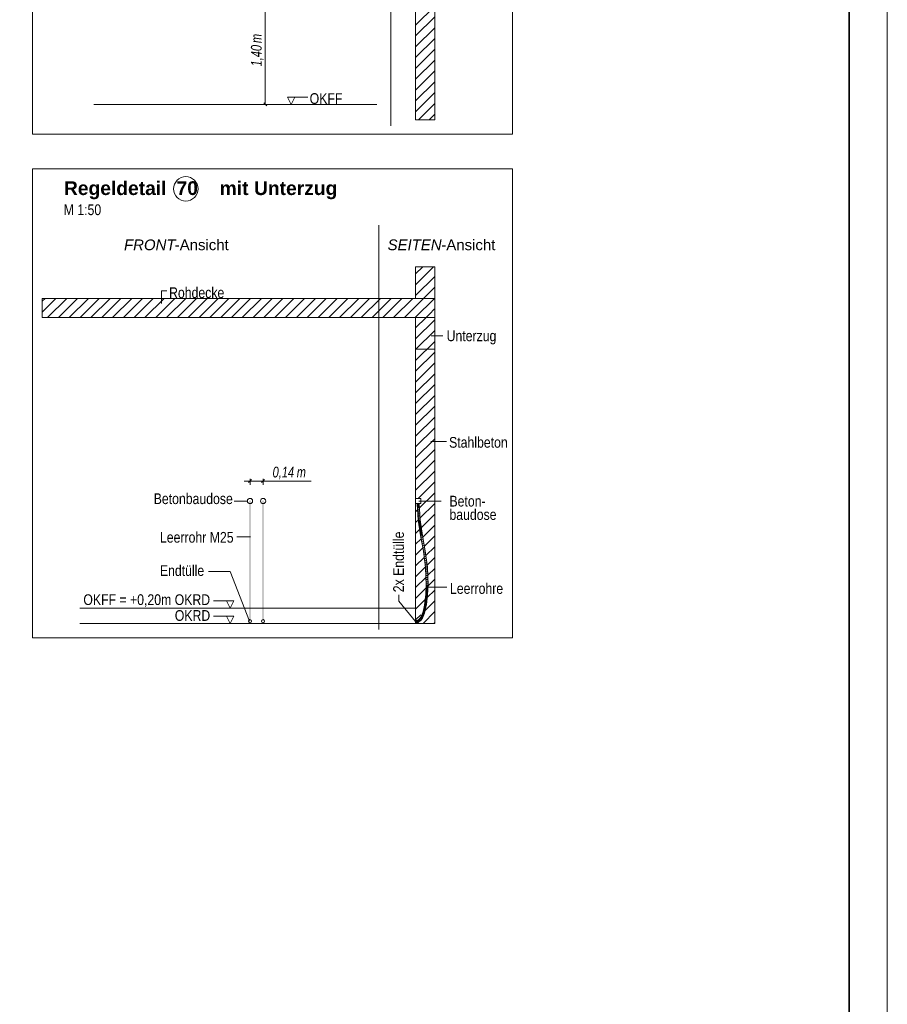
# Model space of a CAD drawing. Extents: x -620 to 300, y 62 to 1112.
# Tile 63 of 95: x 187 to 300, y 497 to 626. Entities that reach past the tile are written whole.
import ezdxf
from ezdxf.lldxf.tags import DXFTag

# ---------------------------------------------------------------- set-up
doc = ezdxf.new("R2010")
doc.units = 0
doc.layers.get('0').update_dxf_attribs({"lineweight": 13})
for name, color, linetype, lineweight, true_color in [('E_Aussparung Bemaßung-A06G9SFQ8I', 5, 'Continuous', 9, 0x0000ff), ('E_Betonbaudose', 1, 'Continuous', 13, 0xff0000), ('E_Detail_Beschriftung', 7, 'Continuous', 13, 0x009900), ('E_Detail_Wandschraffur', 7, 'Continuous', 5, 0xc0c0c0), ('E_Leerrohr 25-A06G9SFR8I', 7, 'Continuous', 9, 0xff8000), ('E_Leerrohr 25-Shading', 7, 'Continuous', 9, 0xff8000), ('E_Leerrohr Beschriftung', 1, 'Continuous', 9, 0xff0000)]:
    doc.layers.add(name, color=color, linetype=linetype, lineweight=lineweight, true_color=true_color)
doc.layers.add('E_Detail_Linie_Text_Bem', color=7, linetype='Continuous', lineweight=13)
doc.layers.add('iwb_Plankopf Rahmen', color=7, linetype='Continuous', lineweight=35)
doc.styles.get("Standard").update_dxf_attribs({"font": 'ARIALN.TTF'})
tags = doc.linetypes.add('fein_strichliert', pattern=[4, 1, -2, 1]).pattern_tags.tags
tags[8:9] = [DXFTag(74, 4), DXFTag(75, 0), DXFTag(340, '0'), DXFTag(46, 0.0), DXFTag(50, 0.0), DXFTag(44, 0.0), DXFTag(45, 0.0)]
tags[6:7] = [DXFTag(74, 4), DXFTag(75, 0), DXFTag(340, '0'), DXFTag(46, 0.0), DXFTag(50, 0.0), DXFTag(44, 0.0), DXFTag(45, 0.0)]
tags[4:5] = [DXFTag(74, 4), DXFTag(75, 0), DXFTag(340, '0'), DXFTag(46, 0.0), DXFTag(50, 0.0), DXFTag(44, 0.0), DXFTag(45, 0.0)]
tags = doc.linetypes.add('fein_strichliert-A06G9SFU8I', pattern=[4, 1, -2, 1]).pattern_tags.tags
tags[8:9] = [DXFTag(74, 4), DXFTag(75, 0), DXFTag(340, '0'), DXFTag(46, 0.0), DXFTag(50, 0.0), DXFTag(44, 0.0), DXFTag(45, 0.0)]
tags[6:7] = [DXFTag(74, 4), DXFTag(75, 0), DXFTag(340, '0'), DXFTag(46, 0.0), DXFTag(50, 0.0), DXFTag(44, 0.0), DXFTag(45, 0.0)]
tags[4:5] = [DXFTag(74, 4), DXFTag(75, 0), DXFTag(340, '0'), DXFTag(46, 0.0), DXFTag(50, 0.0), DXFTag(44, 0.0), DXFTag(45, 0.0)]
tags = doc.linetypes.add('STRICHPUNKT2-A06G9SFS8I', pattern=[12.7, 6.35, -3.175, 0, -3.175]).pattern_tags.tags
tags[10:11] = [DXFTag(74, 4), DXFTag(75, 0), DXFTag(340, '0'), DXFTag(46, 0.0), DXFTag(50, 0.0), DXFTag(44, 0.0), DXFTag(45, 0.0)]
tags[8:9] = [DXFTag(74, 4), DXFTag(75, 0), DXFTag(340, '0'), DXFTag(46, 0.0), DXFTag(50, 0.0), DXFTag(44, 0.0), DXFTag(45, 0.0)]
tags[6:7] = [DXFTag(74, 4), DXFTag(75, 0), DXFTag(340, '0'), DXFTag(46, 0.0), DXFTag(50, 0.0), DXFTag(44, 0.0), DXFTag(45, 0.0)]
tags[4:5] = [DXFTag(74, 4), DXFTag(75, 0), DXFTag(340, '0'), DXFTag(46, 0.0), DXFTag(50, 0.0), DXFTag(44, 0.0), DXFTag(45, 0.0)]

# ---------------------------------------------------------------- blocks, each defined once
blk = doc.blocks.new('Shading-A06G9S0U8I', base_point=(171.7, 717.86))
at = {"layer": 'E_Leerrohr 25-Shading', "color": 31, "true_color": 0xecb67f}
for points in [[(238.87, 562.82), (238.79, 562.82), (238.87, 562.81), (238.79, 562.81)], [(238.89, 562.81), (238.86, 562.81), (238.94, 562.42), (238.86, 562.42)], [(238.88, 562.82), (238.87, 562.82), (238.88, 562.81), (238.87, 562.81)], [(238.9, 562.82), (238.88, 562.82), (238.9, 562.81), (238.88, 562.81)], [(238.95, 562.82), (238.9, 562.82), (238.95, 562.81), (238.9, 562.81)], [(238.94, 562.42), (238.98, 562.42), (238.92, 562.81), (238.98, 562.81)], [(238.95, 562.81), (238.98, 562.81), (238.95, 562.82), (238.98, 562.82)], [(238.98, 562.82), (238.98, 562.81), (239.09, 562.82), (239.09, 562.81)], [(238.98, 562.81), (239.11, 562.7), (239.11, 562.81)], [(238.98, 562.81), (238.98, 562.42), (239.11, 562.7), (239.07, 562.42)], [(239.07, 562.42), (239.11, 562.42), (239.11, 562.7)], [(239.09, 562.81), (239.17, 562.81), (239.09, 562.82), (239.17, 562.82)], [(238.66, 547.44), (238.66, 547.58), (238.65, 547.44), (238.65, 547.58)], [(238.65, 547.39), (238.66, 547.39), (238.65, 547.44), (238.66, 547.44)], [(238.66, 547.36), (238.66, 547.39), (238.65, 547.36), (238.65, 547.39)], [(238.65, 547.28), (238.66, 547.28), (238.65, 547.36), (238.66, 547.36)], [(238.65, 547.2), (238.66, 547.2), (238.65, 547.28), (238.66, 547.28)], [(239.05, 547.42), (239.05, 547.52), (239.03, 547.42), (238.66, 547.52)], [(238.76, 547.39), (238.66, 547.52), (238.66, 547.39)], [(238.76, 547.39), (238.98, 547.41), (238.66, 547.52), (239.03, 547.42)], [(238.66, 547.39), (239.05, 547.39), (239.05, 547.4)], [(238.76, 547.39), (238.66, 547.39), (238.87, 547.37), (238.91, 547.37)], [(238.66, 547.27), (238.91, 547.37), (238.66, 547.39)], [(239.05, 547.38), (239.05, 547.39), (238.66, 547.39)], [(238.91, 547.37), (238.66, 547.27), (238.88, 547.31), (238.77, 547.28)], [(239.05, 547.27), (239, 547.3), (238.66, 547.27)], [(238.86, 547.4), (238.96, 547.41), (238.76, 547.39), (238.98, 547.41)], [(238.76, 547.39), (239.05, 547.4), (239.05, 547.41)], [(239.05, 547.35), (239.05, 547.38), (238.76, 547.39)], [(238.77, 547.28), (239, 547.3), (238.96, 547.33)], [(239.05, 547.41), (239.03, 547.41), (238.86, 547.4)], [(238.91, 547.37), (239.05, 547.35), (238.87, 547.37)], [(238.91, 547.37), (238.88, 547.31), (238.94, 547.34)], [(238.88, 547.31), (238.96, 547.33), (238.94, 547.34)], [(238.96, 547.36), (238.91, 547.37), (238.94, 547.34)], [(239.05, 547.35), (238.91, 547.37), (239.05, 547.34)], [(238.96, 547.33), (238.96, 547.36), (238.94, 547.34)], [(238.96, 547.41), (239.03, 547.41), (238.98, 547.41)], [(238.96, 547.33), (239, 547.35), (238.96, 547.36), (238.98, 547.35)], [(239, 547.3), (239.05, 547.33), (238.96, 547.33), (239, 547.35)], [(238.98, 547.41), (239.03, 547.41), (239.03, 547.42)], [(239.05, 547.34), (238.98, 547.35), (239.05, 547.33)], [(239.05, 547.33), (239, 547.3), (239.05, 547.3)], [(239, 547.3), (239.05, 547.27), (239.05, 547.3)], [(239.05, 547.42), (239.05, 547.42), (239.03, 547.41), (239.03, 547.42)], [(239.03, 547.41), (239.05, 547.41), (239.05, 547.42)]]:
    blk.add_solid(points, dxfattribs=at)
at = {"layer": 'E_Leerrohr 25-Shading', "color": 43, "true_color": 0xd7ab7f}
for points in [[(238.86, 562.81), (239.03, 560.67), (238.94, 561.98)], [(239.03, 560.67), (238.86, 562.81), (238.99, 560.66)], [(238.88, 562.81), (238.86, 562.81), (238.9, 562.6), (238.94, 561.98)], [(238.9, 562.6), (238.9, 562.61), (238.88, 562.81), (238.89, 562.81)], [(238.9, 562.61), (238.89, 562.81), (238.89, 562.81)], [(239.14, 562.03), (239.07, 562.81), (239.08, 562.6)], [(239.14, 562.03), (239.12, 562.63), (239.07, 562.81), (239.11, 562.81)], [(239.2, 560.69), (239.14, 562.03), (239.08, 562.6)], [(239.14, 559.88), (239.14, 559.96), (238.99, 560.66), (239.03, 560.67)], [(239.14, 559.88), (238.99, 560.66), (239.11, 559.87)], [(239.42, 559.28), (239.24, 560.69), (239.2, 560.69)], [(239.42, 559.28), (239.45, 559.13), (239.24, 560.69), (239.51, 558.9)], [(239.21, 559.22), (239.14, 559.88), (239.11, 559.87)], [(239.34, 558.62), (239.14, 559.96), (239.31, 558.62), (239.21, 559.22)], [(239.45, 559.13), (239.42, 559.28), (239.44, 559.17)], [(239.44, 559.19), (239.42, 559.28), (239.52, 558.65)], [(239.54, 558.65), (239.44, 559.19), (239.52, 558.65)], [(239.54, 558.65), (239.55, 558.66), (239.44, 559.17), (239.45, 559.13)], [(239.45, 559.13), (239.55, 558.66), (239.51, 558.9)], [(239.34, 558.62), (239.31, 558.62), (239.71, 556.58), (239.68, 556.58)], [(239.92, 556.62), (239.52, 558.65), (239.89, 556.61)], [(239.92, 556.62), (239.64, 558.2), (239.52, 558.65), (239.54, 558.65)], [(239.64, 558.2), (239.55, 558.66), (239.54, 558.65)], [(239.71, 556.58), (239.68, 556.58), (239.99, 554.46), (239.97, 554.46)], [(240.01, 554.46), (239.71, 556.58), (239.99, 554.46)], [(239.92, 556.62), (239.89, 556.61), (240.22, 554.48), (240.18, 554.48)], [(239.99, 554.29), (239.99, 554.46), (239.98, 554.29), (239.97, 554.46)], [(239.99, 553.83), (239.99, 554.29), (239.98, 554.29)], [(240.04, 552.74), (239.99, 554.46), (239.99, 553.83)], [(239.99, 554.46), (240.04, 552.74), (240.01, 554.46), (240.03, 553.25)], [(240.03, 553.25), (240.01, 554.29), (240.01, 554.46)], [(240.1, 552.16), (240.01, 554.29), (240.06, 552.16), (240.04, 552.74)], [(240.31, 552.21), (240.18, 554.48), (240.21, 553.85)], [(240.31, 552.21), (240.31, 552.16), (240.18, 554.48), (240.22, 554.48)], [(240.25, 552.76), (240.31, 552.21), (240.21, 553.85)], [(240.28, 552.16), (240.31, 552.16), (240.25, 552.76), (240.31, 552.21)], [(240.25, 552.76), (240.27, 552.16), (240.28, 552.16)], [(240.1, 552.16), (240.06, 552.16), (240, 550.92), (239.99, 550.92)], [(240.03, 550.91), (240.1, 552.16), (240, 550.92), (240.1, 552.16)], [(240.24, 550.9), (240.27, 552.16), (240.2, 550.9)], [(240.24, 550.9), (240.26, 551.29), (240.27, 552.16), (240.28, 552.16)], [(240.26, 551.29), (240.31, 552.16), (240.28, 552.16)], [(240.31, 552.16), (240.31, 552.16), (240.31, 552.21)], [(239.82, 549.59), (239.84, 549.59), (239.95, 550.57), (239.89, 549.96)], [(239.84, 549.59), (239.86, 549.59), (239.89, 549.96)], [(239.89, 549.96), (239.86, 549.59), (240.03, 550.91)], [(239.95, 550.57), (239.89, 549.96), (240, 550.92), (240.03, 550.91)], [(240, 550.92), (239.99, 550.92), (239.95, 550.57)], [(240.16, 550.56), (240.03, 549.56), (240.06, 549.56)], [(240.07, 549.56), (240.16, 550.56), (240.06, 549.56)], [(240.16, 550.56), (240.07, 549.56), (240.14, 550.12)], [(240.16, 550.56), (240.16, 550.56), (240.24, 550.9), (240.14, 550.12)], [(240.16, 550.56), (240.24, 550.9), (240.2, 550.9)], [(239.62, 548.57), (239.6, 548.58), (239.47, 548.22)], [(239.47, 548.22), (239.47, 548.19), (239.62, 548.57), (239.63, 548.57)], [(239.63, 548.57), (239.47, 548.19), (239.63, 548.57), (239.47, 548.18)], [(239.63, 548.57), (239.47, 548.18), (239.64, 548.57), (239.47, 548.15)], [(239.47, 548.15), (239.47, 548.12), (239.64, 548.57)], [(239.6, 548.58), (239.62, 548.57), (239.71, 548.98), (239.66, 548.73)], [(239.66, 548.73), (239.62, 548.57), (239.65, 548.66), (239.63, 548.57)], [(239.65, 548.66), (239.63, 548.57), (239.65, 548.62), (239.63, 548.57)], [(239.63, 548.57), (239.64, 548.57), (239.65, 548.62)], [(239.65, 548.62), (239.64, 548.57), (239.76, 549.07)], [(239.76, 549.07), (239.66, 548.73), (239.76, 549.07), (239.65, 548.66)], [(239.76, 549.07), (239.65, 548.66), (239.76, 549.07), (239.65, 548.62)], [(239.71, 548.98), (239.66, 548.73), (239.73, 549.08), (239.76, 549.07)], [(239.67, 548.04), (239.82, 548.51), (239.68, 548.17), (239.81, 548.52)], [(239.67, 548.04), (239.84, 548.5), (239.67, 548.04), (239.82, 548.51)], [(239.73, 549.08), (239.73, 549.08), (239.71, 548.98)], [(239.73, 549.08), (239.76, 549.07), (239.79, 549.33), (239.81, 549.33)], [(239.81, 549.33), (239.76, 549.07), (239.81, 549.33), (239.76, 549.07)], [(239.76, 549.07), (239.76, 549.07), (239.81, 549.33)], [(239.84, 549.59), (239.82, 549.59), (239.79, 549.33), (239.78, 549.33)], [(239.79, 549.33), (239.81, 549.33), (239.84, 549.59), (239.86, 549.59)], [(239.81, 549.33), (239.81, 549.33), (239.86, 549.59)], [(239.92, 548.95), (239.81, 548.52), (239.82, 548.51)], [(239.84, 548.5), (239.92, 548.95), (239.82, 548.51)], [(239.92, 548.95), (239.84, 548.5), (239.86, 548.57)], [(239.92, 548.95), (239.92, 548.95), (239.97, 549.02), (239.86, 548.57)], [(239.92, 548.95), (239.97, 549.02), (239.94, 549.03)], [(239.97, 549.02), (239.99, 549.29), (239.94, 549.03)], [(239.97, 549.02), (240, 549.18), (239.99, 549.29), (240.02, 549.29)], [(240.06, 549.56), (240.03, 549.56), (240.02, 549.29), (239.99, 549.29)], [(240, 549.18), (240.02, 549.29), (240.02, 549.29)], [(240.02, 549.29), (240.07, 549.56), (240.02, 549.29), (240.06, 549.56)], [(238.75, 547.49), (238.75, 547.52), (238.66, 547.49), (238.66, 547.52)], [(238.66, 547.48), (238.75, 547.49), (238.66, 547.49), (238.75, 547.49)], [(238.77, 547.27), (238.77, 547.31), (238.66, 547.27), (238.66, 547.3)], [(238.75, 547.52), (238.75, 547.49), (238.83, 547.54), (238.76, 547.49)], [(238.76, 547.49), (238.75, 547.49), (238.82, 547.5), (238.8, 547.49)], [(238.75, 547.49), (238.75, 547.49), (238.76, 547.49)], [(238.83, 547.54), (238.76, 547.49), (238.84, 547.51), (238.82, 547.5)], [(238.89, 547.29), (238.88, 547.33), (238.77, 547.27), (238.77, 547.31)], [(238.8, 547.49), (238.84, 547.5), (238.84, 547.51)], [(238.91, 547.55), (238.9, 547.56), (238.84, 547.51), (238.83, 547.54)], [(238.84, 547.5), (238.92, 547.53), (238.84, 547.51), (238.91, 547.55)], [(238.99, 547.33), (238.98, 547.36), (238.89, 547.29), (238.88, 547.33)], [(238.96, 547.58), (238.9, 547.56), (238.91, 547.55)], [(238.92, 547.53), (238.96, 547.58), (238.91, 547.55)], [(238.92, 547.53), (238.99, 547.56), (238.96, 547.58), (238.98, 547.59)], [(239.09, 547.62), (239.07, 547.65), (238.99, 547.56), (238.98, 547.59)], [(239.09, 547.37), (239.08, 547.4), (238.99, 547.33), (238.98, 547.36)], [(239.07, 547.65), (239.08, 547.63), (239.16, 547.71), (239.17, 547.7)], [(239.08, 547.63), (239.09, 547.62), (239.17, 547.7), (239.18, 547.69)], [(239.09, 547.37), (239.12, 547.43), (239.08, 547.4)], [(239.09, 547.37), (239.21, 547.44), (239.12, 547.43), (239.2, 547.46)], [(239.2, 547.46), (239.19, 547.47), (239.12, 547.43)], [(239.25, 547.79), (239.23, 547.8), (239.16, 547.71), (239.15, 547.72)], [(239.16, 547.71), (239.17, 547.7), (239.25, 547.79), (239.26, 547.78)], [(239.26, 547.78), (239.17, 547.7), (239.26, 547.78), (239.18, 547.69)], [(239.18, 547.69), (239.18, 547.69), (239.26, 547.78)], [(239.19, 547.47), (239.32, 547.55), (239.22, 547.49)], [(239.19, 547.47), (239.3, 547.52), (239.32, 547.55), (239.33, 547.54)], [(239.3, 547.52), (239.19, 547.47), (239.2, 547.46)], [(239.21, 547.44), (239.3, 547.52), (239.2, 547.46)], [(239.32, 547.55), (239.3, 547.56), (239.22, 547.49)], [(239.23, 547.8), (239.23, 547.8), (239.33, 547.94), (239.31, 547.89)], [(239.31, 547.89), (239.23, 547.8), (239.28, 547.84), (239.25, 547.79)], [(239.28, 547.84), (239.25, 547.79), (239.27, 547.8), (239.26, 547.78)], [(239.27, 547.8), (239.26, 547.78), (239.37, 547.94)], [(239.26, 547.78), (239.26, 547.78), (239.27, 547.8)], [(239.37, 547.94), (239.28, 547.84), (239.37, 547.94), (239.27, 547.8)], [(239.36, 547.95), (239.31, 547.89), (239.37, 547.94), (239.28, 547.84)], [(239.37, 547.58), (239.43, 547.65), (239.3, 547.56), (239.4, 547.67)], [(239.37, 547.58), (239.3, 547.56), (239.32, 547.55)], [(239.33, 547.94), (239.31, 547.89), (239.35, 547.96), (239.36, 547.95)], [(239.33, 547.54), (239.37, 547.58), (239.32, 547.55)], [(239.35, 547.96), (239.34, 547.96), (239.33, 547.94)], [(239.34, 547.96), (239.35, 547.96), (239.37, 548.01), (239.37, 548)], [(239.37, 548), (239.35, 547.96), (239.37, 547.98), (239.36, 547.95)], [(239.37, 547.98), (239.36, 547.95), (239.37, 547.95), (239.37, 547.94)], [(239.45, 548.13), (239.44, 548.14), (239.37, 548.01)], [(239.45, 548.13), (239.37, 548), (239.46, 548.13), (239.37, 547.98)], [(239.46, 548.13), (239.37, 547.98), (239.47, 548.12), (239.37, 547.95)], [(239.37, 547.95), (239.37, 547.94), (239.47, 548.12)], [(239.37, 547.94), (239.37, 547.94), (239.37, 547.95)], [(239.56, 547.83), (239.52, 547.85), (239.43, 547.65), (239.4, 547.67)], [(239.44, 548.14), (239.45, 548.13), (239.47, 548.22), (239.47, 548.19)], [(239.47, 548.19), (239.45, 548.13), (239.47, 548.18), (239.45, 548.13)], [(239.47, 548.18), (239.45, 548.13), (239.47, 548.15), (239.46, 548.13)], [(239.46, 548.13), (239.47, 548.12), (239.47, 548.15)], [(239.56, 547.83), (239.64, 548.05), (239.52, 547.85)], [(239.56, 547.83), (239.65, 548), (239.64, 548.05), (239.67, 548.04)], [(239.67, 548.04), (239.68, 548.17), (239.64, 548.05)], [(239.68, 548.17), (239.64, 548.05), (239.64, 548.05)], [(239.65, 548), (239.67, 548.04), (239.67, 548.04)]]:
    blk.add_solid(points, dxfattribs=at)
at = {"layer": 'E_Leerrohr 25-Shading', "color": 31, "true_color": 0xfabd7f}
for points in [[(238.89, 562.81), (238.9, 562.61), (238.98, 562.81), (238.95, 562.17)], [(238.95, 562.17), (239, 561.73), (238.98, 562.81)], [(238.98, 562.81), (239, 561.73), (239.05, 561.77), (239.06, 561.22)], [(239.07, 562.81), (238.98, 562.81), (239.2, 560.69), (239.11, 560.68)], [(238.95, 562.17), (238.9, 562.61), (238.94, 561.98)], [(239.03, 560.67), (238.95, 562.17), (238.94, 561.98)], [(239.03, 560.67), (239.11, 560.68), (238.95, 562.17), (239.11, 560.68)], [(239.06, 561.22), (239.11, 560.68), (239.05, 561.77)], [(239.22, 559.98), (239.11, 560.68), (239.14, 559.96), (239.03, 560.67)], [(239.42, 559.28), (239.2, 560.69), (239.22, 559.98), (239.11, 560.68)], [(239.34, 558.62), (239.43, 558.64), (239.14, 559.96), (239.2, 559.98)], [(239.43, 558.64), (239.22, 559.98), (239.2, 559.98)], [(239.52, 558.65), (239.42, 559.28), (239.43, 558.64), (239.22, 559.98)], [(239.43, 558.64), (239.34, 558.62), (239.8, 556.6), (239.71, 556.58)], [(239.52, 558.65), (239.43, 558.64), (239.89, 556.61), (239.8, 556.6)], [(239.8, 556.6), (239.71, 556.58), (240.09, 554.47), (240.01, 554.46)], [(239.89, 556.61), (239.8, 556.6), (240.18, 554.48), (240.09, 554.47)], [(240.1, 554.3), (240.09, 554.47), (240.01, 554.29), (240.01, 554.46)], [(240.19, 552.16), (240.1, 554.3), (240.1, 552.16), (240.01, 554.29)], [(240.18, 554.48), (240.09, 554.47), (240.27, 552.16), (240.19, 552.16)], [(240.19, 552.16), (240.1, 552.16), (240.12, 550.91), (240.03, 550.91)], [(240.27, 552.16), (240.19, 552.16), (240.2, 550.9), (240.12, 550.91)], [(240.12, 550.91), (240.03, 550.91), (239.95, 549.57), (239.86, 549.59)], [(240.2, 550.9), (240.12, 550.91), (240.03, 549.56), (239.95, 549.57)], [(239.72, 548.54), (239.64, 548.57), (239.55, 548.09), (239.47, 548.12)], [(239.81, 548.52), (239.72, 548.54), (239.64, 548.05), (239.55, 548.09)], [(239.85, 549.05), (239.76, 549.07), (239.72, 548.54), (239.64, 548.57)], [(239.94, 549.03), (239.85, 549.05), (239.81, 548.52), (239.72, 548.54)], [(239.9, 549.31), (239.81, 549.33), (239.85, 549.05), (239.76, 549.07)], [(239.95, 549.57), (239.86, 549.59), (239.9, 549.31), (239.81, 549.33)], [(239.99, 549.29), (239.9, 549.31), (239.94, 549.03), (239.85, 549.05)], [(240.03, 549.56), (239.95, 549.57), (239.99, 549.29), (239.9, 549.31)], [(238.76, 547.4), (238.75, 547.49), (238.66, 547.39), (238.66, 547.48)], [(238.77, 547.31), (238.76, 547.4), (238.66, 547.3), (238.66, 547.39)], [(238.75, 547.49), (238.76, 547.4), (238.79, 547.49)], [(238.75, 547.49), (238.79, 547.49), (238.8, 547.49)], [(238.79, 547.49), (238.76, 547.4), (238.84, 547.49), (238.86, 547.41)], [(238.88, 547.33), (238.86, 547.41), (238.77, 547.31), (238.76, 547.4)], [(238.79, 547.49), (238.84, 547.49), (238.84, 547.49)], [(238.8, 547.49), (238.79, 547.49), (238.84, 547.49)], [(238.84, 547.49), (238.84, 547.5), (238.8, 547.49)], [(238.92, 547.51), (238.92, 547.53), (238.84, 547.5)], [(238.84, 547.49), (238.94, 547.47), (238.84, 547.5), (238.92, 547.51)], [(238.86, 547.41), (238.95, 547.44), (238.84, 547.49), (238.94, 547.47)], [(238.98, 547.36), (238.95, 547.44), (238.88, 547.33), (238.86, 547.41)], [(238.99, 547.56), (238.92, 547.53), (239, 547.55)], [(238.92, 547.53), (238.93, 547.51), (239, 547.55), (239.01, 547.52)], [(238.93, 547.51), (238.92, 547.53), (238.92, 547.51)], [(238.94, 547.47), (238.98, 547.46), (238.92, 547.51), (238.93, 547.51)], [(238.93, 547.51), (238.98, 547.46), (239.01, 547.52), (239.03, 547.48)], [(238.95, 547.44), (238.98, 547.46), (238.94, 547.47)], [(239.08, 547.4), (239.03, 547.48), (238.98, 547.36), (238.95, 547.44)], [(239.09, 547.62), (238.99, 547.56), (239.1, 547.6), (238.99, 547.56)], [(238.99, 547.56), (239.02, 547.55), (239.1, 547.6), (239.12, 547.58)], [(239.02, 547.55), (238.99, 547.56), (239, 547.55)], [(239.01, 547.52), (239.12, 547.54), (239, 547.55), (239.02, 547.55)], [(239.03, 547.48), (239.12, 547.54), (239.01, 547.52)], [(239.02, 547.55), (239.12, 547.54), (239.12, 547.58), (239.14, 547.55)], [(239.19, 547.47), (239.14, 547.55), (239.08, 547.4), (239.03, 547.48)], [(239.18, 547.69), (239.09, 547.62), (239.19, 547.68)], [(239.09, 547.62), (239.12, 547.61), (239.19, 547.68), (239.22, 547.65)], [(239.12, 547.61), (239.09, 547.62), (239.1, 547.6)], [(239.12, 547.58), (239.2, 547.6), (239.1, 547.6), (239.12, 547.61)], [(239.12, 547.61), (239.2, 547.6), (239.22, 547.65), (239.24, 547.63)], [(239.14, 547.55), (239.2, 547.6), (239.12, 547.58)], [(239.3, 547.56), (239.24, 547.63), (239.19, 547.47), (239.14, 547.55)], [(239.26, 547.78), (239.18, 547.69), (239.27, 547.77)], [(239.18, 547.69), (239.21, 547.68), (239.27, 547.77), (239.31, 547.74)], [(239.21, 547.68), (239.18, 547.69), (239.19, 547.68)], [(239.22, 547.65), (239.27, 547.67), (239.19, 547.68), (239.21, 547.68)], [(239.21, 547.68), (239.27, 547.67), (239.31, 547.74), (239.33, 547.72)], [(239.24, 547.63), (239.27, 547.67), (239.22, 547.65)], [(239.4, 547.67), (239.33, 547.72), (239.3, 547.56), (239.24, 547.63)], [(239.26, 547.78), (239.28, 547.78), (239.37, 547.94), (239.45, 547.9)], [(239.28, 547.78), (239.26, 547.78), (239.27, 547.77)], [(239.31, 547.74), (239.36, 547.76), (239.27, 547.77), (239.28, 547.78)], [(239.28, 547.78), (239.36, 547.76), (239.45, 547.9), (239.45, 547.89)], [(239.33, 547.72), (239.36, 547.76), (239.31, 547.74)], [(239.52, 547.85), (239.45, 547.89), (239.4, 547.67), (239.33, 547.72)], [(239.55, 548.09), (239.47, 548.12), (239.45, 547.89), (239.37, 547.94)], [(239.64, 548.05), (239.55, 548.09), (239.52, 547.85), (239.45, 547.89)]]:
    blk.add_solid(points, dxfattribs=at)
blk = doc.blocks.new('Referenz-A06G9SFX8I')
at = {"layer": 'E_Aussparung Bemaßung-A06G9SFQ8I', "linetype": 'Continuous', "ltscale": 0.13}
for p, q in [((219, 629.01), (219, 615.01)), ((219.3, 615.01), (218.5, 615.01)), ((219.19, 614.82), (218.81, 615.2)), ((216.25, 565.76), (224.99, 565.76)), ((216.82, 565.57), (217.2, 565.95)), ((217.01, 566.06), (217.01, 565.26)), ((218.53, 565.57), (218.91, 565.95)), ((218.72, 566.06), (218.72, 565.26))]:
    blk.add_line(p, q, dxfattribs=at)
at = {"layer": 'E_Betonbaudose', "linetype": 'Continuous', "ltscale": 0.13}
for p, q in [((238.67, 562.81), (238.67, 563.49)), ((238.67, 563.49), (239.35, 563.49)), ((239.35, 562.81), (238.67, 562.81)), ((239.35, 563.49), (239.35, 562.81))]:
    blk.add_line(p, q, dxfattribs=at)
for centre, radius in [((217.01, 563.15), 0.34), ((218.72, 563.15), 0.34), ((217, 547.44), 0.2), ((218.71, 547.44), 0.2)]:
    blk.add_circle(centre, radius, dxfattribs=at)
at = {"layer": 'E_Detail_Linie_Text_Bem', "linetype": 'fein_strichliert-A06G9SFU8I', "ltscale": 0.65}
for p, q in [((188.55, 672.44), (188.55, 611.12)), ((251.32, 611.12), (251.32, 672.44)), ((235.44, 612.2), (235.44, 665.08)), ((188.55, 611.12), (248.29, 611.12)), ((248.29, 611.12), (251.32, 611.12)), ((251.32, 606.57), (188.55, 606.57)), ((188.55, 606.57), (188.55, 545.26)), ((251.32, 545.26), (251.32, 606.57)), ((233.86, 546.34), (233.86, 599.22)), ((188.55, 545.26), (248.29, 545.26)), ((248.29, 545.26), (251.32, 545.26))]:
    blk.add_line(p, q, dxfattribs=at)
at = {"layer": 'E_Detail_Linie_Text_Bem', "linetype": 'Continuous', "ltscale": 0.13}
for p, q in [((241.17, 653.01), (241.17, 613.01)), ((238.67, 613.01), (238.67, 641.01)), ((196.56, 615.01), (233.58, 615.01)), ((241.17, 613.01), (238.67, 613.01)), ((238.67, 593.78), (241.17, 593.78)), ((238.67, 589.65), (238.67, 593.78)), ((241.17, 593.78), (241.17, 589.65)), ((241.17, 589.65), (189.84, 589.65)), ((189.84, 589.65), (189.84, 587.15)), ((241.17, 589.65), (238.67, 589.65)), ((241.17, 587.15), (241.17, 589.65)), ((189.84, 587.15), (200.23, 587.15)), ((189.84, 587.15), (238.67, 587.15)), ((200.23, 587.15), (241.17, 587.15)), ((238.67, 587.15), (241.17, 587.15)), ((238.67, 575.35), (238.67, 587.15)), ((238.67, 587.13), (241.17, 587.13)), ((238.67, 582.99), (238.67, 587.13)), ((241.17, 587.15), (241.17, 547.15)), ((241.17, 587.13), (241.17, 582.99)), ((241.17, 582.99), (238.67, 582.99)), ((238.67, 575.15), (238.67, 575.35)), ((238.67, 547.15), (238.67, 575.15)), ((194.76, 549.15), (238.63, 549.15)), ((194.76, 547.15), (239.92, 547.15)), ((241.17, 547.15), (238.67, 547.15))]:
    blk.add_line(p, q, dxfattribs=at)
at = {"layer": 'E_Detail_Linie_Text_Bem', "color": 0, "linetype": 'Continuous', "ltscale": 0.13}
for p, q in [((222.41, 615.01), (221.9, 615.96)), ((221.9, 615.96), (224.58, 615.96)), ((222.86, 615.97), (222.41, 615.01)), ((205.44, 588.97), (205.44, 590.62)), ((205.44, 590.62), (206.13, 590.62)), ((242.22, 584.76), (240.71, 584.76)), ((242.72, 570.92), (240.66, 570.92)), ((216.67, 563.15), (214.95, 563.15)), ((239.07, 563.15), (242.01, 563.15)), ((215.3, 558.47), (217.08, 558.47)), ((211.56, 553.93), (214.39, 553.93)), ((214.39, 553.93), (216.92, 547.42)), ((240.04, 551.87), (242.75, 551.87)), ((214.9, 550.1), (212.21, 550.1)), ((213.93, 550.1), (214.39, 549.15)), ((214.39, 549.15), (214.9, 550.1)), ((236.45, 550.9), (236.45, 550.07)), ((236.45, 550.07), (238.65, 547.39)), ((214.9, 548.1), (212.21, 548.1)), ((213.93, 548.1), (214.39, 547.15)), ((214.39, 547.15), (214.9, 548.1))]:
    blk.add_line(p, q, dxfattribs=at)
at = {"layer": 'E_Detail_Linie_Text_Bem', "linetype": 'Continuous', "ltscale": 0.13}
for points in [[(217.13, 563.18), (217.13, 547.44), (216.88, 563.18), (216.88, 547.44)], [(218.84, 563.18), (218.84, 547.44), (218.59, 563.18), (218.59, 547.44)]]:
    blk.add_solid(points, dxfattribs=at)
at = {"layer": 'E_Detail_Wandschraffur', "linetype": 'fein_strichliert', "ltscale": 0.13}
for p, q in [((238.67, 625.37), (241.17, 627.87)), ((238.67, 622.54), (241.17, 625.04)), ((238.67, 619.72), (241.17, 622.22)), ((238.67, 616.89), (241.17, 619.39)), ((238.67, 614.06), (241.17, 616.56)), ((240.45, 613.01), (241.17, 613.73)), ((238.67, 591.43), (241.02, 593.78)), ((239.71, 589.65), (241.17, 591.1)), ((189.84, 587.86), (191.63, 589.65)), ((191.95, 587.15), (194.45, 589.65)), ((194.78, 587.15), (197.28, 589.65)), ((197.61, 587.15), (200.11, 589.65)), ((200.44, 587.15), (202.94, 589.65)), ((203.27, 587.15), (205.77, 589.65)), ((206.1, 587.15), (208.6, 589.65)), ((208.92, 587.15), (211.42, 589.65)), ((211.75, 587.15), (214.25, 589.65)), ((214.58, 587.15), (217.08, 589.65)), ((217.41, 587.15), (219.91, 589.65)), ((220.24, 587.15), (222.74, 589.65)), ((223.07, 587.15), (225.57, 589.65)), ((225.9, 587.15), (228.4, 589.65)), ((228.72, 587.15), (231.22, 589.65)), ((231.55, 587.15), (234.05, 589.65)), ((234.38, 587.15), (236.88, 589.65)), ((237.21, 587.15), (239.71, 589.65)), ((238.67, 585.78), (240.04, 587.15)), ((240.04, 587.15), (240.51, 587.62)), ((240.51, 587.62), (241.11, 588.22)), ((241.11, 588.22), (241.17, 588.28)), ((238.67, 582.95), (241.17, 585.45)), ((238.67, 580.12), (241.17, 582.62)), ((238.67, 577.29), (241.17, 579.79)), ((238.67, 574.46), (241.17, 576.96)), ((238.67, 571.63), (241.17, 574.13)), ((238.67, 568.8), (241.17, 571.3)), ((238.67, 565.98), (241.17, 568.48)), ((239.01, 563.49), (241.17, 565.65)), ((239.23, 560.89), (241.17, 562.82)), ((238.67, 560.32), (239.08, 560.74)), ((239.61, 558.43), (241.17, 559.99)), ((238.67, 557.49), (239.37, 558.19)), ((240.02, 556.01), (241.17, 557.16)), ((238.67, 554.66), (239.78, 555.78)), ((240.27, 553.44), (241.17, 554.33)), ((238.67, 551.83), (239.99, 553.16)), ((240.19, 550.53), (241.17, 551.51)), ((238.67, 549.01), (239.92, 550.26)), ((239.64, 547.15), (241.17, 548.68))]:
    blk.add_line(p, q, dxfattribs=at)
at = {"layer": 'E_Detail_Wandschraffur', "linetype": 'ByBlock', "ltscale": 0.13}
for p, q in [((238.67, 623.96), (241.17, 626.46)), ((238.67, 621.13), (241.17, 623.63)), ((238.67, 618.3), (241.17, 620.8)), ((238.67, 615.47), (241.17, 617.97)), ((239.03, 613.01), (241.17, 615.15)), ((238.67, 592.85), (239.6, 593.78)), ((238.67, 590.02), (241.17, 592.52)), ((189.84, 589.27), (190.21, 589.65)), ((190.54, 587.15), (193.04, 589.65)), ((193.37, 587.15), (195.87, 589.65)), ((196.2, 587.15), (198.7, 589.65)), ((199.03, 587.15), (201.53, 589.65)), ((201.85, 587.15), (204.35, 589.65)), ((204.68, 587.15), (207.18, 589.65)), ((207.51, 587.15), (210.01, 589.65)), ((210.34, 587.15), (212.84, 589.65)), ((213.17, 587.15), (215.67, 589.65)), ((216, 587.15), (218.5, 589.65)), ((218.82, 587.15), (221.32, 589.65)), ((221.65, 587.15), (224.15, 589.65)), ((224.48, 587.15), (226.98, 589.65)), ((227.31, 587.15), (229.81, 589.65)), ((230.14, 587.15), (232.64, 589.65)), ((232.97, 587.15), (235.47, 589.65)), ((235.79, 587.15), (238.29, 589.65)), ((238.62, 587.15), (241.12, 589.65)), ((241.12, 589.65), (241.17, 589.69)), ((238.67, 584.36), (241.17, 586.86)), ((238.67, 581.53), (241.17, 584.03)), ((238.67, 578.7), (241.17, 581.2)), ((238.67, 575.88), (241.17, 578.38)), ((238.67, 573.05), (241.17, 575.55)), ((238.67, 570.22), (241.17, 572.72)), ((238.67, 567.39), (241.17, 569.89)), ((238.67, 564.56), (241.17, 567.06)), ((239.14, 562.21), (241.17, 564.23)), ((238.67, 561.73), (238.96, 562.03)), ((239.41, 559.65), (241.17, 561.41)), ((238.67, 558.91), (239.21, 559.45)), ((239.82, 557.23), (241.17, 558.58)), ((238.67, 556.08), (239.55, 556.97)), ((240.19, 554.77), (241.17, 555.75)), ((238.67, 553.25), (239.92, 554.5)), ((240.32, 552.07), (241.17, 552.92)), ((238.67, 550.42), (239.98, 551.74)), ((239.96, 548.88), (241.17, 550.09)), ((238.67, 547.59), (239.35, 548.28)), ((241.05, 547.15), (241.17, 547.26))]:
    blk.add_line(p, q, dxfattribs=at)
at = {"layer": 'E_Leerrohr 25-A06G9SFR8I', "linetype": 'Continuous', "ltscale": 0.13}
for p, q in [((238.79, 562.82), (238.79, 562.81)), ((238.79, 562.82), (238.9, 562.82)), ((238.79, 562.81), (238.9, 562.81)), ((238.86, 562.81), (238.86, 562.42)), ((238.86, 562.81), (238.93, 562.81)), ((238.86, 562.81), (239.11, 562.81)), ((238.86, 562.81), (238.99, 560.66)), ((238.9, 562.82), (239.06, 562.82)), ((238.9, 562.81), (239.06, 562.81)), ((238.93, 562.81), (239.03, 562.81)), ((239.03, 562.81), (239.11, 562.81)), ((239.06, 562.82), (239.17, 562.82)), ((239.06, 562.81), (239.17, 562.81)), ((239.11, 562.42), (239.11, 562.81)), ((239.11, 562.81), (239.24, 560.69)), ((239.17, 562.81), (239.17, 562.82)), ((238.86, 562.42), (238.93, 562.42)), ((238.88, 562.56), (239.11, 562.56)), ((238.89, 562.31), (239.13, 562.31)), ((238.91, 562.06), (239.14, 562.07)), ((238.93, 562.42), (239.03, 562.42)), ((238.93, 561.81), (239.16, 561.82)), ((238.94, 561.56), (239.18, 561.57)), ((239.03, 562.42), (239.11, 562.42)), ((238.96, 561.3), (239.19, 561.32)), ((238.97, 561.05), (239.21, 561.07)), ((238.99, 560.8), (239.22, 560.83)), ((238.99, 560.66), (239.31, 558.62)), ((239.01, 560.55), (239.25, 560.58)), ((239.05, 560.3), (239.29, 560.33)), ((239.09, 560.06), (239.32, 560.09)), ((239.24, 560.69), (239.55, 558.66)), ((239.13, 559.81), (239.36, 559.84)), ((239.17, 559.56), (239.4, 559.59)), ((239.21, 559.31), (239.44, 559.35)), ((239.24, 559.07), (239.48, 559.1)), ((239.28, 558.82), (239.51, 558.85)), ((239.31, 558.62), (239.68, 556.58)), ((239.32, 558.57), (239.55, 558.61)), ((239.37, 558.32), (239.6, 558.36)), ((239.41, 558.08), (239.64, 558.12)), ((239.46, 557.83), (239.69, 557.87)), ((239.5, 557.59), (239.73, 557.62)), ((239.55, 558.66), (239.92, 556.62)), ((239.55, 557.34), (239.78, 557.38)), ((239.59, 557.09), (239.82, 557.13)), ((239.63, 556.85), (239.87, 556.89)), ((239.68, 556.6), (239.91, 556.64)), ((239.68, 556.58), (239.97, 554.46)), ((239.71, 556.36), (239.95, 556.39)), ((239.92, 556.62), (240.22, 554.48)), ((239.75, 556.11), (239.98, 556.14)), ((239.78, 555.86), (240.02, 555.89)), ((239.82, 555.62), (240.05, 555.65)), ((239.85, 555.37), (240.08, 555.4)), ((239.89, 555.12), (240.12, 555.15)), ((239.92, 554.88), (240.15, 554.9)), ((239.95, 554.63), (240.19, 554.65)), ((239.97, 554.46), (240.06, 552.16)), ((239.98, 554.38), (240.21, 554.4)), ((239.99, 554.13), (240.22, 554.15)), ((240, 553.88), (240.23, 553.9)), ((240.01, 553.64), (240.24, 553.65)), ((240.22, 554.48), (240.31, 552.16)), ((240.02, 553.39), (240.25, 553.4)), ((240.03, 553.14), (240.26, 553.15)), ((240.04, 552.89), (240.27, 552.9)), ((240.05, 552.64), (240.28, 552.65)), ((240.06, 552.39), (240.29, 552.4)), ((240.06, 552.16), (239.99, 550.92)), ((240.01, 551.15), (240.25, 551.14)), ((240.03, 551.4), (240.26, 551.39)), ((240.04, 551.65), (240.27, 551.64)), ((240.05, 551.9), (240.29, 551.89)), ((240.07, 552.14), (240.3, 552.14)), ((240.31, 552.16), (240.24, 550.9)), ((239.99, 550.92), (239.82, 549.59)), ((239.87, 549.92), (240.1, 549.89)), ((239.9, 550.17), (240.14, 550.14)), ((239.93, 550.41), (240.17, 550.39)), ((239.97, 550.66), (240.2, 550.64)), ((240, 550.91), (240.23, 550.88)), ((240.24, 550.9), (240.07, 549.56)), ((239.6, 548.58), (239.44, 548.14)), ((239.73, 549.08), (239.6, 548.58)), ((239.64, 548.71), (239.87, 548.64)), ((239.84, 548.5), (239.67, 548.04)), ((239.7, 548.95), (239.93, 548.89)), ((239.78, 549.33), (239.73, 549.08)), ((239.76, 549.19), (239.99, 549.14)), ((239.82, 549.59), (239.78, 549.33)), ((239.8, 549.43), (240.03, 549.39)), ((239.84, 549.67), (240.07, 549.64)), ((239.97, 549.02), (239.84, 548.5)), ((240.02, 549.29), (239.97, 549.02)), ((240.07, 549.56), (240.02, 549.29)), ((238.66, 547.58), (238.65, 547.58)), ((238.65, 547.47), (238.65, 547.58)), ((238.65, 547.31), (238.65, 547.47)), ((238.65, 547.2), (238.65, 547.31)), ((238.66, 547.47), (238.66, 547.58)), ((239.05, 547.52), (238.66, 547.52)), ((238.66, 547.44), (238.66, 547.52)), ((238.66, 547.52), (238.66, 547.27)), ((238.75, 547.52), (238.66, 547.52)), ((238.66, 547.31), (238.66, 547.47)), ((238.66, 547.34), (238.66, 547.44)), ((238.66, 547.27), (238.66, 547.34)), ((238.66, 547.2), (238.66, 547.31)), ((238.66, 547.27), (239.05, 547.27)), ((238.77, 547.27), (238.66, 547.27)), ((238.72, 547.51), (238.74, 547.28)), ((238.83, 547.54), (238.75, 547.52)), ((238.89, 547.29), (238.77, 547.27)), ((238.9, 547.56), (238.83, 547.54)), ((238.99, 547.33), (238.89, 547.29)), ((238.98, 547.59), (238.9, 547.56)), ((238.93, 547.56), (239.02, 547.35)), ((239.07, 547.65), (238.98, 547.59)), ((239.09, 547.37), (238.99, 547.33)), ((239.05, 547.44), (239.05, 547.52)), ((239.05, 547.34), (239.05, 547.44)), ((239.05, 547.27), (239.05, 547.34)), ((239.15, 547.72), (239.07, 547.65)), ((239.21, 547.44), (239.09, 547.37)), ((239.11, 547.68), (239.26, 547.49)), ((239.23, 547.8), (239.15, 547.72)), ((239.33, 547.54), (239.21, 547.44)), ((239.34, 547.96), (239.23, 547.8)), ((239.26, 547.84), (239.45, 547.7)), ((239.43, 547.65), (239.33, 547.54)), ((239.44, 548.14), (239.34, 547.96)), ((239.39, 548.03), (239.6, 547.92)), ((239.56, 547.83), (239.43, 547.65)), ((239.49, 548.25), (239.71, 548.16)), ((239.67, 548.04), (239.56, 547.83)), ((239.57, 548.47), (239.8, 548.4)), ((238.65, 547.2), (238.66, 547.2))]:
    blk.add_line(p, q, dxfattribs=at)
at = {"layer": 'E_Leerrohr 25-A06G9SFR8I', "linetype": 'STRICHPUNKT2-A06G9SFS8I', "lineweight": 5, "ltscale": 0.13}
for p, q in [((238.98, 562.81), (238.98, 562.42)), ((238.66, 547.39), (239.05, 547.39))]:
    blk.add_line(p, q, dxfattribs=at)
at = {"layer": 'E_Leerrohr Beschriftung', "linetype": 'Continuous', "ltscale": 0.13}
blk.add_circle((208.61, 603.97), 1.6, dxfattribs=at)
at = {"layer": 'E_Aussparung Bemaßung-A06G9SFQ8I', "linetype": 'Continuous', "ltscale": 0.13, "char_height": 1.4, "attachment_point": 1, "rotation": 90}
for s, insert in [('{\\W0.9;\\fArial Narrow|b0|i1;m}', (217.13, 623.03)), ('{\\W0.9;\\fArial Narrow|b0|i1;1,40 }', (217.13, 619.98))]:
    blk.add_mtext(s, dxfattribs=dict(at, insert=insert))
at = {"layer": 'E_Aussparung Bemaßung-A06G9SFQ8I', "linetype": 'Continuous', "ltscale": 0.13, "char_height": 1.4, "attachment_point": 1}
for s, insert in [('{\\W0.9;\\fArial Narrow|b0|i1;0,14 }', (219.96, 567.63)), ('{\\W0.9;\\fArial Narrow|b0|i1;m}', (223.12, 567.63))]:
    blk.add_mtext(s, dxfattribs=dict(at, insert=insert))
at = {"layer": 'E_Detail_Beschriftung', "linetype": 'Continuous', "ltscale": 0.13, "char_height": 1.4, "attachment_point": 1}
for s, insert in [('{\\fArial Narrow;OKFF}', (224.81, 616.48)), ('{\\fArial Narrow;M 1:50}', (192.64, 601.94)), ('{\\fArial Narrow;Rohdecke}', (206.42, 591.09)), ('{\\fArial Narrow;Unterzug}', (242.72, 585.45)), ('{\\fArial Narrow;Stahlbeton}', (243.04, 571.52)), ('{\\fArial Narrow;Betonbaudose}', (204.41, 564.15)), ('{\\fArial Narrow;Beton-}', (243.09, 563.83)), ('{\\fArial Narrow;baudose}', (243.09, 562.08)), ('{\\fArial Narrow;Leerrohr M25}', (205.23, 559.1)), ('{\\fArial Narrow;Endtülle}', (205.22, 554.75)), ('{\\fArial Narrow;Leerrohre}', (243.16, 552.41)), ('{\\fArial Narrow;OKFF = +0,20m OKRD}', (195.21, 550.95)), ('{\\fArial Narrow;OKRD}', (207.17, 548.88))]:
    blk.add_mtext(s, dxfattribs=dict(at, insert=insert))
at = {"layer": 'E_Detail_Beschriftung', "color": 1, "linetype": 'Continuous', "lineweight": 35, "ltscale": 0.35, "true_color": 0xff0000, "char_height": 1.8, "attachment_point": 1}
for s, insert in [('{\\fArial|b1|i0;Regeldetail}', (192.67, 604.96)), ('{\\fArial|b1|i0;70}', (207.4, 604.96)), ('{\\fArial|b1|i0;mit}', (213.03, 604.96)), ('{\\fArial|b1|i0;Unterzug}', (217.53, 604.96))]:
    blk.add_mtext(s, dxfattribs=dict(at, insert=insert))
at = {"layer": 'E_Detail_Beschriftung', "linetype": 'Continuous', "lineweight": -2, "ltscale": 0.25, "char_height": 1.4, "attachment_point": 1}
for s, insert in [('{\\fArial;-Ansicht}', (207.16, 597.35)), ('{\\fArial;-Ansicht}', (242.03, 597.35)), ('{\\fArial|b0|i1;FRONT}', (200.53, 597.35)), ('{\\fArial|b0|i1;SEITEN}', (235, 597.35))]:
    blk.add_mtext(s, dxfattribs=dict(at, insert=insert))
at = {"layer": 'E_Detail_Beschriftung', "linetype": 'Continuous', "ltscale": 0.13, "insert": (235.73, 551.22), "char_height": 1.4, "attachment_point": 1, "rotation": 90}
blk.add_mtext('{\\fArial Narrow;2x Endtülle}', dxfattribs=at)

msp = doc.modelspace()

# ---------------------------------------------------------------- linework, layer by layer
at = {"layer": 'iwb_Plankopf Rahmen', "color": 8, "lineweight": 13, "ltscale": 0.13, "true_color": 0x808080}
msp.add_lwpolyline([(300.35, 62.43), (-619.65, 62.43), (-619.65, 1112.43), (300.35, 1112.43), (300.35, 62.43)], close=True, dxfattribs=at)
at = {"layer": 'iwb_Plankopf Rahmen', "ltscale": 0.35}
msp.add_lwpolyline([(-599.65, 67.43), (-599.65, 1107.43), (295.35, 1107.43), (295.35, 67.43), (-599.65, 67.43)], close=True, dxfattribs=at)

# ---------------------------------------------------------------- block references
at = {"color": 8, "lineweight": 25, "ltscale": 0.25, "true_color": 0x808080}
msp.add_blockref('Referenz-A06G9SFX8I', (0, 0), dxfattribs=at)
msp.add_blockref('Shading-A06G9S0U8I', (171.7, 717.86))

doc.saveas('drawing.dxf')
